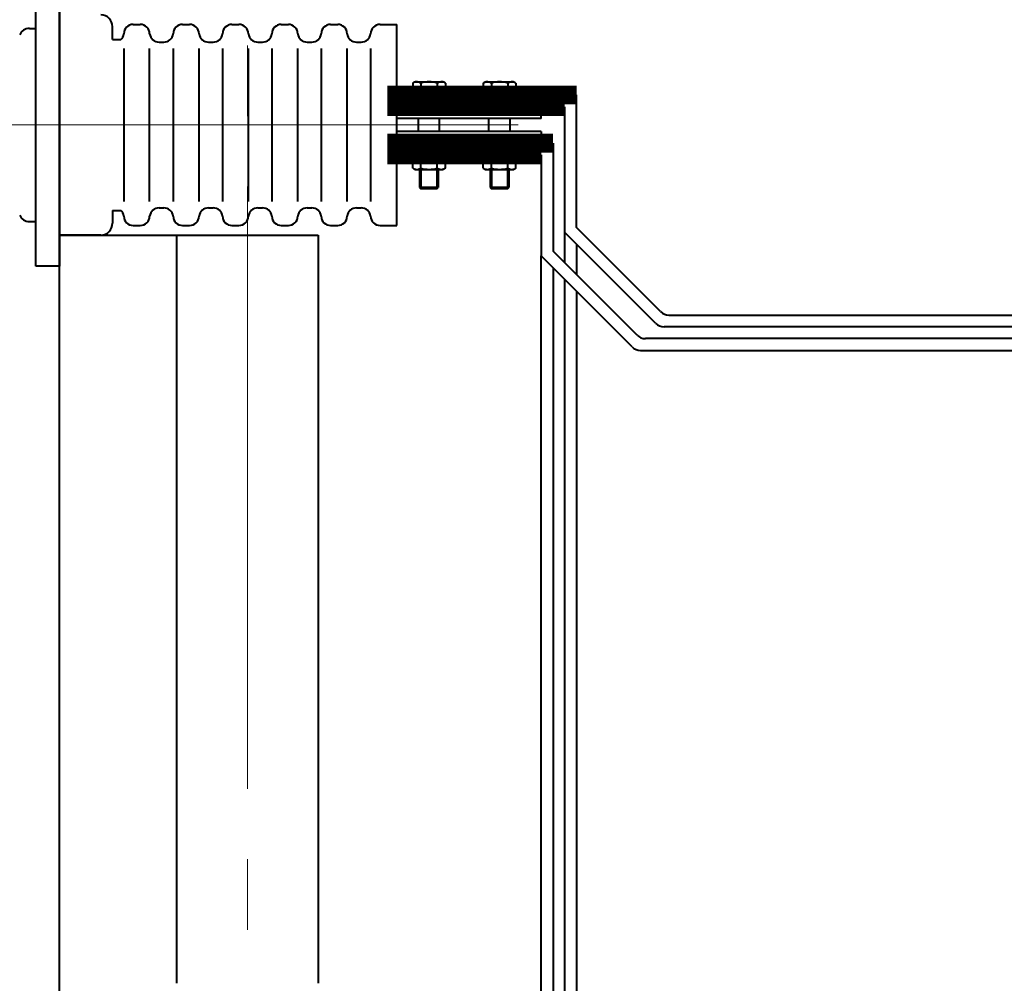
# Model space of a CAD drawing. Header units: millimetres. Extents: x 0 to 594, y 0 to 420.
# Tile 12 of 50: x 94 to 115, y 136 to 156. Entities that reach past the tile are written whole.
import ezdxf

# ---------------------------------------------------------------- set-up
doc = ezdxf.new("R2010")
doc.units = ezdxf.units.MM
for name, pattern in [('K5LT_AXLED', [17.302989, 12.802989, -1.5, 1.5, -1.5]), ('K5LT_BASIC', [0]), ('K5LT_THIN', [0])]:
    doc.linetypes.add(name, pattern=pattern)
doc.styles.add('KDIMTEXTSTYLE', font='GOST_AU.SHX', dxfattribs={"width": 0.96, "oblique": 15, "height": 5})
doc.dimstyles.new('KDIMSTYLE (0.03)', dxfattribs={"dimtxt": 5, "dimasz": 1, "dimexe": 2, "dimexo": 0, "dimgap": 1, "dimtad": 1, "dimlfac": 40, "dimtxsty": 'KDIMTEXTSTYLE', "dimsah": 1, "dimcen": 0, "dimdle": 1, "dimadec": 0, "dimazin": 0, "dimtfac": 0.667, "dimtmove": 0, "dimatfit": 3, "dimfxl": 1, "dimtvp": 1, "dimtfill": 1, "dimtolj": 1, "dimtzin": 0, "dimarcsym": 0})

# ---------------------------------------------------------------- blocks, each defined once
blk = doc.blocks.new('KDIMARROW_03')
at = {"color": 0, "linetype": 'K5LT_BASIC', "lineweight": 40}
blk.add_line((-1.061, -1.061), (1.061, 1.061), dxfattribs=at)
at = {"color": 0, "linetype": 'K5LT_THIN', "lineweight": 18}
for q in [(-1, 0), (2, 0)]:
    blk.add_line((0, 0), q, dxfattribs=at)
blk = doc.blocks.new('U159')
at = {"color": 5, "linetype": 'K5LT_BASIC', "lineweight": 40, "true_color": 0x0000ff}
for p, q in [((103.437, 154.816), (102.625, 154.816)), ((102.625, 154.816), (102.625, 154.766)), ((103.437, 154.766), (103.437, 154.816)), ((102.625, 154.766), (103.437, 154.766))]:
    blk.add_line(p, q, dxfattribs=at)
blk = doc.blocks.new('U160')
at = {"color": 5, "linetype": 'K5LT_BASIC', "lineweight": 40, "true_color": 0x0000ff}
for p, q in [((103.437, 154.816), (102.625, 154.816)), ((102.625, 154.816), (102.625, 154.766)), ((103.437, 154.766), (103.437, 154.816)), ((102.625, 154.766), (103.437, 154.766))]:
    blk.add_line(p, q, dxfattribs=at)
blk = doc.blocks.new('U161')
at = {"color": 5, "linetype": 'K5LT_BASIC', "lineweight": 40, "true_color": 0x0000ff}
for p, q in [((103.437, 154.816), (102.625, 154.816)), ((102.625, 154.816), (102.625, 154.766)), ((103.437, 154.766), (103.437, 154.816)), ((102.625, 154.766), (103.437, 154.766))]:
    blk.add_line(p, q, dxfattribs=at)
blk = doc.blocks.new('U162')
at = {"color": 5, "linetype": 'K5LT_BASIC', "lineweight": 40, "true_color": 0x0000ff}
for p, q in [((103.437, 154.816), (102.625, 154.816)), ((102.625, 154.816), (102.625, 154.766)), ((103.437, 154.766), (103.437, 154.816)), ((102.625, 154.766), (103.437, 154.766))]:
    blk.add_line(p, q, dxfattribs=at)
blk = doc.blocks.new('U163')
at = {"color": 5, "linetype": 'K5LT_BASIC', "lineweight": 40, "true_color": 0x0000ff}
for p, q in [((103.437, 154.816), (102.625, 154.816)), ((102.625, 154.816), (102.625, 154.766)), ((103.437, 154.766), (103.437, 154.816)), ((102.625, 154.766), (103.437, 154.766))]:
    blk.add_line(p, q, dxfattribs=at)
blk = doc.blocks.new('U164')
at = {"color": 5, "linetype": 'K5LT_BASIC', "lineweight": 40, "true_color": 0x0000ff}
for p, q in [((103.437, 154.816), (102.625, 154.816)), ((102.625, 154.816), (102.625, 154.766)), ((103.437, 154.766), (103.437, 154.816)), ((102.625, 154.766), (103.437, 154.766))]:
    blk.add_line(p, q, dxfattribs=at)
blk = doc.blocks.new('U165')
at = {"color": 5, "linetype": 'K5LT_BASIC', "lineweight": 40, "true_color": 0x0000ff}
for p, q in [((103.437, 153.491), (102.625, 153.491)), ((102.625, 153.491), (102.625, 153.441)), ((102.625, 153.441), (103.437, 153.441)), ((103.437, 153.441), (103.437, 153.491))]:
    blk.add_line(p, q, dxfattribs=at)
blk = doc.blocks.new('U166')
at = {"color": 5, "linetype": 'K5LT_BASIC', "lineweight": 40, "true_color": 0x0000ff}
for p, q in [((103.437, 153.491), (102.625, 153.491)), ((102.625, 153.491), (102.625, 153.441)), ((102.625, 153.441), (103.437, 153.441)), ((103.437, 153.441), (103.437, 153.491))]:
    blk.add_line(p, q, dxfattribs=at)
blk = doc.blocks.new('U167')
at = {"color": 5, "linetype": 'K5LT_BASIC', "lineweight": 40, "true_color": 0x0000ff}
for p, q in [((103.437, 153.491), (102.625, 153.491)), ((102.625, 153.491), (102.625, 153.441)), ((102.625, 153.441), (103.437, 153.441)), ((103.437, 153.441), (103.437, 153.491))]:
    blk.add_line(p, q, dxfattribs=at)
blk = doc.blocks.new('U168')
at = {"color": 5, "linetype": 'K5LT_BASIC', "lineweight": 40, "true_color": 0x0000ff}
for p, q in [((103.437, 153.491), (102.625, 153.491)), ((102.625, 153.491), (102.625, 153.441)), ((102.625, 153.441), (103.437, 153.441)), ((103.437, 153.441), (103.437, 153.491))]:
    blk.add_line(p, q, dxfattribs=at)
blk = doc.blocks.new('U169')
at = {"color": 5, "linetype": 'K5LT_BASIC', "lineweight": 40, "true_color": 0x0000ff}
for p, q in [((103.437, 153.491), (102.625, 153.491)), ((102.625, 153.491), (102.625, 153.441)), ((102.625, 153.441), (103.437, 153.441)), ((103.437, 153.441), (103.437, 153.491))]:
    blk.add_line(p, q, dxfattribs=at)
blk = doc.blocks.new('U170')
at = {"color": 5, "linetype": 'K5LT_BASIC', "lineweight": 40, "true_color": 0x0000ff}
for p, q in [((103.437, 153.491), (102.625, 153.491)), ((102.625, 153.491), (102.625, 153.441)), ((102.625, 153.441), (103.437, 153.441)), ((103.437, 153.441), (103.437, 153.491))]:
    blk.add_line(p, q, dxfattribs=at)
blk = doc.blocks.new('U171')
at = {"color": 5, "linetype": 'K5LT_BASIC', "lineweight": 40, "true_color": 0x0000ff}
for p, q in [((104.937, 154.816), (104.125, 154.816)), ((104.125, 154.816), (104.125, 154.766)), ((104.937, 154.766), (104.937, 154.816)), ((104.125, 154.766), (104.937, 154.766))]:
    blk.add_line(p, q, dxfattribs=at)
blk = doc.blocks.new('U172')
at = {"color": 5, "linetype": 'K5LT_BASIC', "lineweight": 40, "true_color": 0x0000ff}
for p, q in [((104.937, 154.816), (104.125, 154.816)), ((104.125, 154.816), (104.125, 154.766)), ((104.937, 154.766), (104.937, 154.816)), ((104.125, 154.766), (104.937, 154.766))]:
    blk.add_line(p, q, dxfattribs=at)
blk = doc.blocks.new('U173')
at = {"color": 5, "linetype": 'K5LT_BASIC', "lineweight": 40, "true_color": 0x0000ff}
for p, q in [((104.937, 154.816), (104.125, 154.816)), ((104.125, 154.816), (104.125, 154.766)), ((104.937, 154.766), (104.937, 154.816)), ((104.125, 154.766), (104.937, 154.766))]:
    blk.add_line(p, q, dxfattribs=at)
blk = doc.blocks.new('U174')
at = {"color": 5, "linetype": 'K5LT_BASIC', "lineweight": 40, "true_color": 0x0000ff}
for p, q in [((104.937, 154.816), (104.125, 154.816)), ((104.125, 154.816), (104.125, 154.766)), ((104.937, 154.766), (104.937, 154.816)), ((104.125, 154.766), (104.937, 154.766))]:
    blk.add_line(p, q, dxfattribs=at)
blk = doc.blocks.new('U175')
at = {"color": 5, "linetype": 'K5LT_BASIC', "lineweight": 40, "true_color": 0x0000ff}
for p, q in [((104.937, 154.816), (104.125, 154.816)), ((104.125, 154.816), (104.125, 154.766)), ((104.937, 154.766), (104.937, 154.816)), ((104.125, 154.766), (104.937, 154.766))]:
    blk.add_line(p, q, dxfattribs=at)
blk = doc.blocks.new('U176')
at = {"color": 5, "linetype": 'K5LT_BASIC', "lineweight": 40, "true_color": 0x0000ff}
for p, q in [((104.937, 154.816), (104.125, 154.816)), ((104.125, 154.816), (104.125, 154.766)), ((104.937, 154.766), (104.937, 154.816)), ((104.125, 154.766), (104.937, 154.766))]:
    blk.add_line(p, q, dxfattribs=at)
blk = doc.blocks.new('U177')
at = {"color": 5, "linetype": 'K5LT_BASIC', "lineweight": 40, "true_color": 0x0000ff}
for p, q in [((104.937, 153.491), (104.125, 153.491)), ((104.125, 153.491), (104.125, 153.441)), ((104.125, 153.441), (104.937, 153.441)), ((104.937, 153.441), (104.937, 153.491))]:
    blk.add_line(p, q, dxfattribs=at)
blk = doc.blocks.new('U178')
at = {"color": 5, "linetype": 'K5LT_BASIC', "lineweight": 40, "true_color": 0x0000ff}
for p, q in [((104.937, 153.491), (104.125, 153.491)), ((104.125, 153.491), (104.125, 153.441)), ((104.125, 153.441), (104.937, 153.441)), ((104.937, 153.441), (104.937, 153.491))]:
    blk.add_line(p, q, dxfattribs=at)
blk = doc.blocks.new('U179')
at = {"color": 5, "linetype": 'K5LT_BASIC', "lineweight": 40, "true_color": 0x0000ff}
for p, q in [((104.937, 153.491), (104.125, 153.491)), ((104.125, 153.491), (104.125, 153.441)), ((104.125, 153.441), (104.937, 153.441)), ((104.937, 153.441), (104.937, 153.491))]:
    blk.add_line(p, q, dxfattribs=at)
blk = doc.blocks.new('U180')
at = {"color": 5, "linetype": 'K5LT_BASIC', "lineweight": 40, "true_color": 0x0000ff}
for p, q in [((104.937, 153.491), (104.125, 153.491)), ((104.125, 153.491), (104.125, 153.441)), ((104.125, 153.441), (104.937, 153.441)), ((104.937, 153.441), (104.937, 153.491))]:
    blk.add_line(p, q, dxfattribs=at)
blk = doc.blocks.new('U181')
at = {"color": 5, "linetype": 'K5LT_BASIC', "lineweight": 40, "true_color": 0x0000ff}
for p, q in [((104.937, 153.491), (104.125, 153.491)), ((104.125, 153.491), (104.125, 153.441)), ((104.125, 153.441), (104.937, 153.441)), ((104.937, 153.441), (104.937, 153.491))]:
    blk.add_line(p, q, dxfattribs=at)
blk = doc.blocks.new('U182')
at = {"color": 5, "linetype": 'K5LT_BASIC', "lineweight": 40, "true_color": 0x0000ff}
for p, q in [((104.937, 153.491), (104.125, 153.491)), ((104.125, 153.491), (104.125, 153.441)), ((104.125, 153.441), (104.937, 153.441)), ((104.937, 153.441), (104.937, 153.491))]:
    blk.add_line(p, q, dxfattribs=at)

msp = doc.modelspace()

# ---------------------------------------------------------------- linework, layer by layer
at = {"color": 5, "linetype": 'K5LT_BASIC', "lineweight": 40, "true_color": 0x0000ff}
for p, q in [((95.1684, 49.12805), (95.1684, 221.62805)), ((94.6684, 151.12805), (94.6684, 157.12805)), ((95.1684, 157.12805), (95.1684, 151.12805)), ((96.7373, 156.26555), (96.8873, 156.26555)), ((97.7873, 156.26555), (97.9373, 156.26555)), ((98.8373, 156.26555), (98.9873, 156.26555)), ((99.8873, 156.26555), (100.0373, 156.26555)), ((100.9373, 156.26555), (101.0873, 156.26555)), ((101.9873, 156.26555), (102.3434, 156.26555)), ((102.3434, 151.99055), (102.3434, 156.26555)), ((94.52772, 156.18104), (94.65911, 156.18104)), ((96.29739, 155.94315), (96.29739, 156.21815)), ((96.29739, 155.94315), (96.47239, 155.94315)), ((97.2873, 155.89055), (97.3873, 155.89055)), ((98.3373, 155.89055), (98.4373, 155.89055)), ((99.3873, 155.89055), (99.4873, 155.89055)), ((100.4373, 155.89055), (100.5373, 155.89055)), ((101.4873, 155.89055), (101.5873, 155.89055)), ((96.5373, 155.75571), (96.5373, 152.5004)), ((97.0873, 152.5004), (97.0873, 155.75571)), ((97.5873, 155.75571), (97.5873, 152.5004)), ((98.1373, 152.5004), (98.1373, 155.75571)), ((98.6373, 155.75571), (98.6373, 152.5004)), ((99.1873, 152.5004), (99.1873, 155.75571)), ((99.6873, 155.75571), (99.6873, 152.5004)), ((100.2373, 152.5004), (100.2373, 155.75571)), ((100.7373, 155.75571), (100.7373, 152.5004)), ((101.2873, 152.5004), (101.2873, 155.75571)), ((101.7873, 155.75571), (101.7873, 152.5004)), ((102.6844, 155.01925), (102.7309, 155.0461)), ((102.6844, 155.01925), (102.7309, 155.0461)), ((102.6844, 155.01925), (102.7309, 155.0461)), ((102.6844, 155.01925), (102.7309, 155.0461)), ((102.6844, 155.01925), (102.7309, 155.0461)), ((102.6844, 155.01925), (102.7309, 155.0461)), ((102.6844, 155.01925), (102.6844, 154.8161)), ((102.6844, 155.01925), (102.6844, 154.8161)), ((102.6844, 155.01925), (102.6844, 154.8161)), ((102.6844, 155.01925), (102.6844, 154.8161)), ((102.6844, 155.01925), (102.6844, 154.8161)), ((102.6844, 155.01925), (102.6844, 154.8161)), ((102.7309, 155.0461), (103.3309, 155.0461)), ((102.7309, 155.0461), (103.3309, 155.0461)), ((102.7309, 155.0461), (103.3309, 155.0461)), ((102.7309, 155.0461), (103.3309, 155.0461)), ((102.7309, 155.0461), (103.3309, 155.0461)), ((102.7309, 155.0461), (103.3309, 155.0461)), ((102.8576, 155.01925), (102.8576, 154.8161)), ((102.8576, 155.01925), (102.8576, 154.8161)), ((102.8576, 155.01925), (102.8576, 154.8161)), ((102.8576, 155.01925), (102.8576, 154.8161)), ((102.8576, 155.01925), (102.8576, 154.8161)), ((102.8576, 155.01925), (102.8576, 154.8161)), ((103.20419, 155.01925), (103.20419, 154.8161)), ((103.20419, 155.01925), (103.20419, 154.8161)), ((103.20419, 155.01925), (103.20419, 154.8161)), ((103.20419, 155.01925), (103.20419, 154.8161)), ((103.20419, 155.01925), (103.20419, 154.8161)), ((103.20419, 155.01925), (103.20419, 154.8161)), ((103.3774, 155.01925), (103.3309, 155.0461)), ((103.3774, 155.01925), (103.3309, 155.0461)), ((103.3774, 155.01925), (103.3309, 155.0461)), ((103.3774, 155.01925), (103.3309, 155.0461)), ((103.3774, 155.01925), (103.3309, 155.0461)), ((103.3774, 155.01925), (103.3309, 155.0461)), ((103.3774, 155.01925), (103.3774, 154.8161)), ((103.3774, 155.01925), (103.3774, 154.8161)), ((103.3774, 155.01925), (103.3774, 154.8161)), ((103.3774, 155.01925), (103.3774, 154.8161)), ((103.3774, 155.01925), (103.3774, 154.8161)), ((103.3774, 155.01925), (103.3774, 154.8161)), ((104.1844, 155.01925), (104.2309, 155.0461)), ((104.1844, 155.01925), (104.2309, 155.0461)), ((104.1844, 155.01925), (104.2309, 155.0461)), ((104.1844, 155.01925), (104.2309, 155.0461)), ((104.1844, 155.01925), (104.2309, 155.0461)), ((104.1844, 155.01925), (104.2309, 155.0461)), ((104.1844, 155.01925), (104.1844, 154.8161)), ((104.1844, 155.01925), (104.1844, 154.8161)), ((104.1844, 155.01925), (104.1844, 154.8161)), ((104.1844, 155.01925), (104.1844, 154.8161)), ((104.1844, 155.01925), (104.1844, 154.8161)), ((104.1844, 155.01925), (104.1844, 154.8161)), ((104.2309, 155.0461), (104.8309, 155.0461)), ((104.2309, 155.0461), (104.8309, 155.0461)), ((104.2309, 155.0461), (104.8309, 155.0461)), ((104.2309, 155.0461), (104.8309, 155.0461)), ((104.2309, 155.0461), (104.8309, 155.0461)), ((104.2309, 155.0461), (104.8309, 155.0461)), ((104.3576, 155.01925), (104.3576, 154.8161)), ((104.3576, 155.01925), (104.3576, 154.8161)), ((104.3576, 155.01925), (104.3576, 154.8161)), ((104.3576, 155.01925), (104.3576, 154.8161)), ((104.3576, 155.01925), (104.3576, 154.8161)), ((104.3576, 155.01925), (104.3576, 154.8161)), ((104.70419, 155.01925), (104.70419, 154.8161)), ((104.70419, 155.01925), (104.70419, 154.8161)), ((104.70419, 155.01925), (104.70419, 154.8161)), ((104.70419, 155.01925), (104.70419, 154.8161)), ((104.70419, 155.01925), (104.70419, 154.8161)), ((104.70419, 155.01925), (104.70419, 154.8161)), ((104.8774, 155.01925), (104.8309, 155.0461)), ((104.8774, 155.01925), (104.8309, 155.0461)), ((104.8774, 155.01925), (104.8309, 155.0461)), ((104.8774, 155.01925), (104.8309, 155.0461)), ((104.8774, 155.01925), (104.8309, 155.0461)), ((104.8774, 155.01925), (104.8309, 155.0461)), ((104.8774, 155.01925), (104.8774, 154.8161)), ((104.8774, 155.01925), (104.8774, 154.8161)), ((104.8774, 155.01925), (104.8774, 154.8161)), ((104.8774, 155.01925), (104.8774, 154.8161)), ((104.8774, 155.01925), (104.8774, 154.8161)), ((104.8774, 155.01925), (104.8774, 154.8161)), ((102.74977, 154.8161), (102.6844, 154.8161)), ((102.74977, 154.8161), (102.6844, 154.8161)), ((102.74977, 154.8161), (102.6844, 154.8161)), ((102.74977, 154.8161), (102.6844, 154.8161)), ((102.74977, 154.8161), (102.6844, 154.8161)), ((102.74977, 154.8161), (102.6844, 154.8161)), ((103.31202, 154.8161), (102.74977, 154.8161)), ((103.31202, 154.8161), (102.74977, 154.8161)), ((103.31202, 154.8161), (102.74977, 154.8161)), ((103.31202, 154.8161), (102.74977, 154.8161)), ((103.31202, 154.8161), (102.74977, 154.8161)), ((103.31202, 154.8161), (102.74977, 154.8161)), ((103.3774, 154.8161), (103.31202, 154.8161)), ((103.3774, 154.8161), (103.31202, 154.8161)), ((103.3774, 154.8161), (103.31202, 154.8161)), ((103.3774, 154.8161), (103.31202, 154.8161)), ((103.3774, 154.8161), (103.31202, 154.8161)), ((103.3774, 154.8161), (103.31202, 154.8161)), ((104.24977, 154.8161), (104.1844, 154.8161)), ((104.24977, 154.8161), (104.1844, 154.8161)), ((104.24977, 154.8161), (104.1844, 154.8161)), ((104.24977, 154.8161), (104.1844, 154.8161)), ((104.24977, 154.8161), (104.1844, 154.8161)), ((104.24977, 154.8161), (104.1844, 154.8161)), ((104.81202, 154.8161), (104.24977, 154.8161)), ((104.81202, 154.8161), (104.24977, 154.8161)), ((104.81202, 154.8161), (104.24977, 154.8161)), ((104.81202, 154.8161), (104.24977, 154.8161)), ((104.81202, 154.8161), (104.24977, 154.8161)), ((104.81202, 154.8161), (104.24977, 154.8161)), ((104.8774, 154.8161), (104.81202, 154.8161)), ((104.8774, 154.8161), (104.81202, 154.8161)), ((104.8774, 154.8161), (104.81202, 154.8161)), ((104.8774, 154.8161), (104.81202, 154.8161)), ((104.8774, 154.8161), (104.81202, 154.8161)), ((104.8774, 154.8161), (104.81202, 154.8161)), ((106.16839, 151.94663), (106.16839, 154.7661)), ((105.4184, 154.5161), (102.3434, 154.5161)), ((105.4184, 154.2661), (105.4184, 154.5161)), ((105.91813, 151.84333), (105.91813, 154.5161)), ((105.4184, 154.2661), (102.3434, 154.2661)), ((102.8059, 153.9911), (102.8059, 154.2661)), ((103.2559, 153.9911), (103.2559, 154.2661)), ((104.3059, 153.9911), (104.3059, 154.2661)), ((104.7559, 153.9911), (104.7559, 154.2661)), ((105.4184, 153.9911), (102.3434, 153.9911)), ((105.4184, 153.9911), (105.4184, 153.7411)), ((105.4184, 153.7411), (102.3434, 153.7411)), ((105.6684, 153.7411), (105.6684, 151.44662)), ((102.6844, 153.41425), (102.7309, 153.4411)), ((102.6844, 153.41425), (102.7309, 153.4411)), ((102.6844, 153.41425), (102.7309, 153.4411)), ((102.6844, 153.41425), (102.7309, 153.4411)), ((102.6844, 153.41425), (102.7309, 153.4411)), ((102.6844, 153.41425), (102.7309, 153.4411)), ((102.6844, 153.2111), (102.6844, 153.41425)), ((102.6844, 153.2111), (102.6844, 153.41425)), ((102.6844, 153.2111), (102.6844, 153.41425)), ((102.6844, 153.2111), (102.6844, 153.41425)), ((102.6844, 153.2111), (102.6844, 153.41425)), ((102.6844, 153.2111), (102.6844, 153.41425)), ((102.7309, 153.4411), (103.3309, 153.4411)), ((102.7309, 153.4411), (103.3309, 153.4411)), ((102.7309, 153.4411), (103.3309, 153.4411)), ((102.7309, 153.4411), (103.3309, 153.4411)), ((102.7309, 153.4411), (103.3309, 153.4411)), ((102.7309, 153.4411), (103.3309, 153.4411)), ((102.8576, 153.2111), (102.8576, 153.41425)), ((102.8576, 153.2111), (102.8576, 153.41425)), ((102.8576, 153.2111), (102.8576, 153.41425)), ((102.8576, 153.2111), (102.8576, 153.41425)), ((102.8576, 153.2111), (102.8576, 153.41425)), ((102.8576, 153.2111), (102.8576, 153.41425)), ((103.20419, 153.2111), (103.20419, 153.41425)), ((103.20419, 153.2111), (103.20419, 153.41425)), ((103.20419, 153.2111), (103.20419, 153.41425)), ((103.20419, 153.2111), (103.20419, 153.41425)), ((103.20419, 153.2111), (103.20419, 153.41425)), ((103.20419, 153.2111), (103.20419, 153.41425)), ((103.3774, 153.41425), (103.3309, 153.4411)), ((103.3774, 153.41425), (103.3309, 153.4411)), ((103.3774, 153.41425), (103.3309, 153.4411)), ((103.3774, 153.41425), (103.3309, 153.4411)), ((103.3774, 153.41425), (103.3309, 153.4411)), ((103.3774, 153.41425), (103.3309, 153.4411)), ((103.3774, 153.2111), (103.3774, 153.41425)), ((103.3774, 153.2111), (103.3774, 153.41425)), ((103.3774, 153.2111), (103.3774, 153.41425)), ((103.3774, 153.2111), (103.3774, 153.41425)), ((103.3774, 153.2111), (103.3774, 153.41425)), ((103.3774, 153.2111), (103.3774, 153.41425)), ((104.1844, 153.41425), (104.2309, 153.4411)), ((104.1844, 153.41425), (104.2309, 153.4411)), ((104.1844, 153.41425), (104.2309, 153.4411)), ((104.1844, 153.41425), (104.2309, 153.4411)), ((104.1844, 153.41425), (104.2309, 153.4411)), ((104.1844, 153.41425), (104.2309, 153.4411)), ((104.1844, 153.2111), (104.1844, 153.41425)), ((104.1844, 153.2111), (104.1844, 153.41425)), ((104.1844, 153.2111), (104.1844, 153.41425)), ((104.1844, 153.2111), (104.1844, 153.41425)), ((104.1844, 153.2111), (104.1844, 153.41425)), ((104.1844, 153.2111), (104.1844, 153.41425)), ((104.2309, 153.4411), (104.8309, 153.4411)), ((104.2309, 153.4411), (104.8309, 153.4411)), ((104.2309, 153.4411), (104.8309, 153.4411)), ((104.2309, 153.4411), (104.8309, 153.4411)), ((104.2309, 153.4411), (104.8309, 153.4411)), ((104.2309, 153.4411), (104.8309, 153.4411)), ((104.3576, 153.2111), (104.3576, 153.41425)), ((104.3576, 153.2111), (104.3576, 153.41425)), ((104.3576, 153.2111), (104.3576, 153.41425)), ((104.3576, 153.2111), (104.3576, 153.41425)), ((104.3576, 153.2111), (104.3576, 153.41425)), ((104.3576, 153.2111), (104.3576, 153.41425)), ((104.70419, 153.2111), (104.70419, 153.41425)), ((104.70419, 153.2111), (104.70419, 153.41425)), ((104.70419, 153.2111), (104.70419, 153.41425)), ((104.70419, 153.2111), (104.70419, 153.41425)), ((104.70419, 153.2111), (104.70419, 153.41425)), ((104.70419, 153.2111), (104.70419, 153.41425)), ((104.8774, 153.41425), (104.8309, 153.4411)), ((104.8774, 153.41425), (104.8309, 153.4411)), ((104.8774, 153.41425), (104.8309, 153.4411)), ((104.8774, 153.41425), (104.8309, 153.4411)), ((104.8774, 153.41425), (104.8309, 153.4411)), ((104.8774, 153.41425), (104.8309, 153.4411)), ((104.8774, 153.2111), (104.8774, 153.41425)), ((104.8774, 153.2111), (104.8774, 153.41425)), ((104.8774, 153.2111), (104.8774, 153.41425)), ((104.8774, 153.2111), (104.8774, 153.41425)), ((104.8774, 153.2111), (104.8774, 153.41425)), ((104.8774, 153.2111), (104.8774, 153.41425)), ((105.4184, 153.4911), (105.4184, 151.34306)), ((102.6844, 153.2111), (102.7309, 153.18425)), ((102.6844, 153.2111), (102.7309, 153.18425)), ((102.6844, 153.2111), (102.7309, 153.18425)), ((102.6844, 153.2111), (102.7309, 153.18425)), ((102.6844, 153.2111), (102.7309, 153.18425)), ((102.6844, 153.2111), (102.7309, 153.18425)), ((102.7309, 153.18425), (103.3309, 153.18425)), ((102.7309, 153.18425), (103.3309, 153.18425)), ((102.7309, 153.18425), (103.3309, 153.18425)), ((102.7309, 153.18425), (103.3309, 153.18425)), ((102.7309, 153.18425), (103.3309, 153.18425)), ((102.7309, 153.18425), (103.3309, 153.18425)), ((102.82812, 153.18425), (102.82812, 152.80177)), ((102.82812, 153.18425), (102.82812, 152.80177)), ((102.82812, 153.18425), (102.82812, 152.80177)), ((102.82812, 153.18425), (102.82812, 152.80177)), ((102.82812, 153.18425), (102.82812, 152.80177)), ((102.82812, 153.18425), (102.82812, 152.80177)), ((102.85879, 153.18425), (102.85879, 152.7711)), ((102.85879, 153.18425), (102.85879, 152.7711)), ((102.85879, 153.18425), (102.85879, 152.7711)), ((102.85879, 153.18425), (102.85879, 152.7711)), ((102.85879, 153.18425), (102.85879, 152.7711)), ((102.85879, 153.18425), (102.85879, 152.7711)), ((103.19744, 153.18425), (103.19744, 152.7711)), ((103.19744, 153.18425), (103.19744, 152.7711)), ((103.19744, 153.18425), (103.19744, 152.7711)), ((103.19744, 153.18425), (103.19744, 152.7711)), ((103.19744, 153.18425), (103.19744, 152.7711)), ((103.19744, 153.18425), (103.19744, 152.7711)), ((103.22812, 153.18425), (103.22812, 152.80177)), ((103.22812, 153.18425), (103.22812, 152.80177)), ((103.22812, 153.18425), (103.22812, 152.80177)), ((103.22812, 153.18425), (103.22812, 152.80177)), ((103.22812, 153.18425), (103.22812, 152.80177)), ((103.22812, 153.18425), (103.22812, 152.80177)), ((103.3774, 153.2111), (103.3309, 153.18425)), ((103.3774, 153.2111), (103.3309, 153.18425)), ((103.3774, 153.2111), (103.3309, 153.18425)), ((103.3774, 153.2111), (103.3309, 153.18425)), ((103.3774, 153.2111), (103.3309, 153.18425)), ((103.3774, 153.2111), (103.3309, 153.18425)), ((104.1844, 153.2111), (104.2309, 153.18425)), ((104.1844, 153.2111), (104.2309, 153.18425)), ((104.1844, 153.2111), (104.2309, 153.18425)), ((104.1844, 153.2111), (104.2309, 153.18425)), ((104.1844, 153.2111), (104.2309, 153.18425)), ((104.1844, 153.2111), (104.2309, 153.18425)), ((104.2309, 153.18425), (104.8309, 153.18425)), ((104.2309, 153.18425), (104.8309, 153.18425)), ((104.2309, 153.18425), (104.8309, 153.18425)), ((104.2309, 153.18425), (104.8309, 153.18425)), ((104.2309, 153.18425), (104.8309, 153.18425)), ((104.2309, 153.18425), (104.8309, 153.18425)), ((104.32812, 153.18425), (104.32812, 152.80177)), ((104.32812, 153.18425), (104.32812, 152.80177)), ((104.32812, 153.18425), (104.32812, 152.80177)), ((104.32812, 153.18425), (104.32812, 152.80177)), ((104.32812, 153.18425), (104.32812, 152.80177)), ((104.32812, 153.18425), (104.32812, 152.80177)), ((104.35879, 153.18425), (104.35879, 152.7711)), ((104.35879, 153.18425), (104.35879, 152.7711)), ((104.35879, 153.18425), (104.35879, 152.7711)), ((104.35879, 153.18425), (104.35879, 152.7711)), ((104.35879, 153.18425), (104.35879, 152.7711)), ((104.35879, 153.18425), (104.35879, 152.7711)), ((104.69744, 153.18425), (104.69744, 152.7711)), ((104.69744, 153.18425), (104.69744, 152.7711)), ((104.69744, 153.18425), (104.69744, 152.7711)), ((104.69744, 153.18425), (104.69744, 152.7711)), ((104.69744, 153.18425), (104.69744, 152.7711)), ((104.69744, 153.18425), (104.69744, 152.7711)), ((104.72812, 153.18425), (104.72812, 152.80177)), ((104.72812, 153.18425), (104.72812, 152.80177)), ((104.72812, 153.18425), (104.72812, 152.80177)), ((104.72812, 153.18425), (104.72812, 152.80177)), ((104.72812, 153.18425), (104.72812, 152.80177)), ((104.72812, 153.18425), (104.72812, 152.80177)), ((104.8774, 153.2111), (104.8309, 153.18425)), ((104.8774, 153.2111), (104.8309, 153.18425)), ((104.8774, 153.2111), (104.8309, 153.18425)), ((104.8774, 153.2111), (104.8309, 153.18425)), ((104.8774, 153.2111), (104.8309, 153.18425)), ((104.8774, 153.2111), (104.8309, 153.18425)), ((103.22812, 152.80177), (102.82812, 152.80177)), ((102.82812, 152.80177), (102.85879, 152.7711)), ((103.22812, 152.80177), (102.82812, 152.80177)), ((102.82812, 152.80177), (102.85879, 152.7711)), ((103.22812, 152.80177), (102.82812, 152.80177)), ((102.82812, 152.80177), (102.85879, 152.7711)), ((103.22812, 152.80177), (102.82812, 152.80177)), ((102.82812, 152.80177), (102.85879, 152.7711)), ((103.22812, 152.80177), (102.82812, 152.80177)), ((102.82812, 152.80177), (102.85879, 152.7711)), ((103.22812, 152.80177), (102.82812, 152.80177)), ((102.82812, 152.80177), (102.85879, 152.7711)), ((103.19744, 152.7711), (102.85879, 152.7711)), ((103.19744, 152.7711), (102.85879, 152.7711)), ((103.19744, 152.7711), (102.85879, 152.7711)), ((103.19744, 152.7711), (102.85879, 152.7711)), ((103.19744, 152.7711), (102.85879, 152.7711)), ((103.19744, 152.7711), (102.85879, 152.7711)), ((103.19744, 152.7711), (103.22812, 152.80177)), ((103.19744, 152.7711), (103.22812, 152.80177)), ((103.19744, 152.7711), (103.22812, 152.80177)), ((103.19744, 152.7711), (103.22812, 152.80177)), ((103.19744, 152.7711), (103.22812, 152.80177)), ((103.19744, 152.7711), (103.22812, 152.80177)), ((104.72812, 152.80177), (104.32812, 152.80177)), ((104.32812, 152.80177), (104.35879, 152.7711)), ((104.72812, 152.80177), (104.32812, 152.80177)), ((104.32812, 152.80177), (104.35879, 152.7711)), ((104.72812, 152.80177), (104.32812, 152.80177)), ((104.32812, 152.80177), (104.35879, 152.7711)), ((104.72812, 152.80177), (104.32812, 152.80177)), ((104.32812, 152.80177), (104.35879, 152.7711)), ((104.72812, 152.80177), (104.32812, 152.80177)), ((104.32812, 152.80177), (104.35879, 152.7711)), ((104.72812, 152.80177), (104.32812, 152.80177)), ((104.32812, 152.80177), (104.35879, 152.7711)), ((104.69744, 152.7711), (104.35879, 152.7711)), ((104.69744, 152.7711), (104.35879, 152.7711)), ((104.69744, 152.7711), (104.35879, 152.7711)), ((104.69744, 152.7711), (104.35879, 152.7711)), ((104.69744, 152.7711), (104.35879, 152.7711)), ((104.69744, 152.7711), (104.35879, 152.7711)), ((104.69744, 152.7711), (104.72812, 152.80177)), ((104.69744, 152.7711), (104.72812, 152.80177)), ((104.69744, 152.7711), (104.72812, 152.80177)), ((104.69744, 152.7711), (104.72812, 152.80177)), ((104.69744, 152.7711), (104.72812, 152.80177)), ((104.69744, 152.7711), (104.72812, 152.80177)), ((96.29739, 152.31295), (96.29739, 152.03795)), ((96.29739, 152.31295), (96.47239, 152.31295)), ((97.2873, 152.36555), (97.3873, 152.36555)), ((98.3373, 152.36555), (98.4373, 152.36555)), ((99.3873, 152.36555), (99.4873, 152.36555)), ((100.4373, 152.36555), (100.5373, 152.36555)), ((101.4873, 152.36555), (101.5873, 152.36555)), ((94.52772, 152.07507), (94.65911, 152.07507)), ((96.7373, 151.99055), (96.8873, 151.99055)), ((97.7873, 151.99055), (97.9373, 151.99055)), ((98.8373, 151.99055), (98.9873, 151.99055)), ((99.8873, 151.99055), (100.0373, 151.99055)), ((100.9373, 151.99055), (101.0873, 151.99055)), ((101.9873, 151.99055), (102.3434, 151.99055)), ((107.95601, 150.15901), (106.16839, 151.94663)), ((96.04739, 151.78795), (95.1684, 151.78795)), ((95.1684, 151.78795), (100.6684, 151.78795)), ((97.6684, 135.87805), (97.6684, 151.78795)), ((100.6684, 151.78795), (100.6684, 135.87805)), ((107.85245, 149.90901), (105.91813, 151.84333)), ((105.91819, 151.19682), (105.9182, 151.84327)), ((107.45601, 149.65901), (105.66839, 151.44663)), ((106.16845, 151.59301), (106.16845, 150.94656)), ((105.41807, 79.33567), (105.4182, 151.34327)), ((107.35245, 149.40901), (105.41813, 151.34333)), ((95.1684, 151.12805), (94.6684, 151.12805)), ((105.66845, 151.09301), (105.66839, 115.18889)), ((105.91813, 114.93915), (105.91819, 150.84327)), ((106.16845, 150.59301), (106.16839, 115.68889)), ((108.13278, 150.08579), (124.8684, 150.08579)), ((124.93615, 149.83579), (108.02923, 149.83579)), ((124.93615, 149.58579), (107.63278, 149.58579)), ((107.52923, 149.33579), (124.8684, 149.33579)), ((97.6684, 138.21815), (97.6684, 149.12805)), ((97.6684, 138.21815), (97.6684, 146.78795)), ((97.6684, 138.21815), (97.6684, 146.78795))]:
    msp.add_line(p, q, dxfattribs=at)
at = {"color": 30, "linetype": 'K5LT_AXLED', "lineweight": 18, "true_color": 0xff8000}
for p, q in [((99.1684, 204.72805), (99.1684, 15.54453)), ((104.92499, 154.12805), (85.41181, 154.12805))]:
    msp.add_line(p, q, dxfattribs=at)
at = {"color": 5, "linetype": 'K5LT_BASIC', "true_color": 0x0000ff, "const_width": 0.4}
for points in [[(105.9184, 154.5161), (102.3434, 154.5161), (102.3434, 154.7661), (106.16839, 154.7661)], [(105.4184, 154.5161), (105.6684, 154.5161)], [(105.4184, 153.4911), (102.3434, 153.4911), (102.3434, 153.7411), (105.6684, 153.7411)]]:
    msp.add_lwpolyline(points, dxfattribs=at)
at = {"color": 5, "linetype": 'K5LT_BASIC', "lineweight": 40, "true_color": 0x0000ff}
for centre, radius, start, end in [((96.04739, 156.21815), 0.25, 0, 90), ((96.7373, 156.06555), 0.2, 90, 180), ((96.8873, 156.06555), 0.2, 0, 90), ((97.7873, 156.06555), 0.2, 90, 180), ((97.9373, 156.06555), 0.2, 0, 90), ((98.8373, 156.06555), 0.2, 90, 180), ((98.9873, 156.06555), 0.2, 0, 90), ((99.8873, 156.06555), 0.2, 90, 180), ((100.0373, 156.06555), 0.2, 0, 90), ((100.9373, 156.06555), 0.2, 90, 180), ((101.0873, 156.06555), 0.2, 0, 90), ((101.9873, 156.06555), 0.2, 90, 180), ((94.52772, 155.9599), 0.22114, 90, 158.237078), ((96.33589, 156.09394), 0.2034, 312.152367, 351.976184), ((97.2887, 156.09394), 0.2034, 188.023816, 269.604334), ((97.38589, 156.09394), 0.2034, 270.395666, 351.976184), ((98.3387, 156.09394), 0.2034, 188.023816, 269.604334), ((98.43589, 156.09394), 0.2034, 270.395666, 351.976184), ((99.3887, 156.09394), 0.2034, 188.023816, 269.604334), ((99.48589, 156.09394), 0.2034, 270.395666, 351.976184), ((100.4387, 156.09394), 0.2034, 188.023816, 269.604334), ((100.53589, 156.09394), 0.2034, 270.395666, 351.976184), ((101.4887, 156.09394), 0.2034, 188.023816, 269.604334), ((101.58589, 156.09394), 0.2034, 270.395666, 351.976184), ((102.771, 154.89299), 0.1531, 55.553128, 115.553128), ((102.771, 154.89299), 0.1531, 55.553128, 115.553128), ((102.771, 154.89299), 0.1531, 55.553128, 115.553128), ((102.771, 154.89299), 0.1531, 55.553128, 115.553128), ((102.771, 154.89299), 0.1531, 55.553128, 115.553128), ((102.771, 154.89299), 0.1531, 55.553128, 115.553128), ((103.0309, 154.47337), 0.57273, 72.387526, 107.612474), ((103.0309, 154.47337), 0.57273, 72.387526, 107.612474), ((103.0309, 154.47337), 0.57273, 72.387526, 107.612474), ((103.0309, 154.47337), 0.57273, 72.387526, 107.612474), ((103.0309, 154.47337), 0.57273, 72.387526, 107.612474), ((103.0309, 154.47337), 0.57273, 72.387526, 107.612474), ((103.2908, 154.89299), 0.1531, 64.446872, 124.446872), ((103.2908, 154.89299), 0.1531, 64.446872, 124.446872), ((103.2908, 154.89299), 0.1531, 64.446872, 124.446872), ((103.2908, 154.89299), 0.1531, 64.446872, 124.446872), ((103.2908, 154.89299), 0.1531, 64.446872, 124.446872), ((103.2908, 154.89299), 0.1531, 64.446872, 124.446872), ((104.271, 154.89299), 0.1531, 55.553128, 115.553128), ((104.271, 154.89299), 0.1531, 55.553128, 115.553128), ((104.271, 154.89299), 0.1531, 55.553128, 115.553128), ((104.271, 154.89299), 0.1531, 55.553128, 115.553128), ((104.271, 154.89299), 0.1531, 55.553128, 115.553128), ((104.271, 154.89299), 0.1531, 55.553128, 115.553128), ((104.5309, 154.47337), 0.57273, 72.387526, 107.612474), ((104.5309, 154.47337), 0.57273, 72.387526, 107.612474), ((104.5309, 154.47337), 0.57273, 72.387526, 107.612474), ((104.5309, 154.47337), 0.57273, 72.387526, 107.612474), ((104.5309, 154.47337), 0.57273, 72.387526, 107.612474), ((104.5309, 154.47337), 0.57273, 72.387526, 107.612474), ((104.7908, 154.89299), 0.1531, 64.446872, 124.446872), ((104.7908, 154.89299), 0.1531, 64.446872, 124.446872), ((104.7908, 154.89299), 0.1531, 64.446872, 124.446872), ((104.7908, 154.89299), 0.1531, 64.446872, 124.446872), ((104.7908, 154.89299), 0.1531, 64.446872, 124.446872), ((104.7908, 154.89299), 0.1531, 64.446872, 124.446872), ((102.771, 153.28799), 0.1531, 55.553128, 115.553128), ((102.771, 153.28799), 0.1531, 55.553128, 115.553128), ((102.771, 153.28799), 0.1531, 55.553128, 115.553128), ((102.771, 153.28799), 0.1531, 55.553128, 115.553128), ((102.771, 153.28799), 0.1531, 55.553128, 115.553128), ((102.771, 153.28799), 0.1531, 55.553128, 115.553128), ((103.0309, 152.86837), 0.57273, 72.387526, 107.612474), ((103.0309, 152.86837), 0.57273, 72.387526, 107.612474), ((103.0309, 152.86837), 0.57273, 72.387526, 107.612474), ((103.0309, 152.86837), 0.57273, 72.387526, 107.612474), ((103.0309, 152.86837), 0.57273, 72.387526, 107.612474), ((103.0309, 152.86837), 0.57273, 72.387526, 107.612474), ((103.2908, 153.28799), 0.1531, 64.446872, 124.446872), ((103.2908, 153.28799), 0.1531, 64.446872, 124.446872), ((103.2908, 153.28799), 0.1531, 64.446872, 124.446872), ((103.2908, 153.28799), 0.1531, 64.446872, 124.446872), ((103.2908, 153.28799), 0.1531, 64.446872, 124.446872), ((103.2908, 153.28799), 0.1531, 64.446872, 124.446872), ((104.271, 153.28799), 0.1531, 55.553128, 115.553128), ((104.271, 153.28799), 0.1531, 55.553128, 115.553128), ((104.271, 153.28799), 0.1531, 55.553128, 115.553128), ((104.271, 153.28799), 0.1531, 55.553128, 115.553128), ((104.271, 153.28799), 0.1531, 55.553128, 115.553128), ((104.271, 153.28799), 0.1531, 55.553128, 115.553128), ((104.5309, 152.86837), 0.57273, 72.387526, 107.612474), ((104.5309, 152.86837), 0.57273, 72.387526, 107.612474), ((104.5309, 152.86837), 0.57273, 72.387526, 107.612474), ((104.5309, 152.86837), 0.57273, 72.387526, 107.612474), ((104.5309, 152.86837), 0.57273, 72.387526, 107.612474), ((104.5309, 152.86837), 0.57273, 72.387526, 107.612474), ((104.7908, 153.28799), 0.1531, 64.446872, 124.446872), ((104.7908, 153.28799), 0.1531, 64.446872, 124.446872), ((104.7908, 153.28799), 0.1531, 64.446872, 124.446872), ((104.7908, 153.28799), 0.1531, 64.446872, 124.446872), ((104.7908, 153.28799), 0.1531, 64.446872, 124.446872), ((104.7908, 153.28799), 0.1531, 64.446872, 124.446872), ((102.771, 153.33735), 0.1531, 244.446872, 304.446872), ((102.771, 153.33735), 0.1531, 244.446872, 304.446872), ((102.771, 153.33735), 0.1531, 244.446872, 304.446872), ((102.771, 153.33735), 0.1531, 244.446872, 304.446872), ((102.771, 153.33735), 0.1531, 244.446872, 304.446872), ((102.771, 153.33735), 0.1531, 244.446872, 304.446872), ((103.0309, 153.75698), 0.57273, 252.387526, 287.612474), ((103.0309, 153.75698), 0.57273, 252.387526, 287.612474), ((103.0309, 153.75698), 0.57273, 252.387526, 287.612474), ((103.0309, 153.75698), 0.57273, 252.387526, 287.612474), ((103.0309, 153.75698), 0.57273, 252.387526, 287.612474), ((103.0309, 153.75698), 0.57273, 252.387526, 287.612474), ((103.2908, 153.33735), 0.1531, 235.553128, 295.553128), ((103.2908, 153.33735), 0.1531, 235.553128, 295.553128), ((103.2908, 153.33735), 0.1531, 235.553128, 295.553128), ((103.2908, 153.33735), 0.1531, 235.553128, 295.553128), ((103.2908, 153.33735), 0.1531, 235.553128, 295.553128), ((103.2908, 153.33735), 0.1531, 235.553128, 295.553128), ((104.271, 153.33735), 0.1531, 244.446872, 304.446872), ((104.271, 153.33735), 0.1531, 244.446872, 304.446872), ((104.271, 153.33735), 0.1531, 244.446872, 304.446872), ((104.271, 153.33735), 0.1531, 244.446872, 304.446872), ((104.271, 153.33735), 0.1531, 244.446872, 304.446872), ((104.271, 153.33735), 0.1531, 244.446872, 304.446872), ((104.5309, 153.75698), 0.57273, 252.387526, 287.612474), ((104.5309, 153.75698), 0.57273, 252.387526, 287.612474), ((104.5309, 153.75698), 0.57273, 252.387526, 287.612474), ((104.5309, 153.75698), 0.57273, 252.387526, 287.612474), ((104.5309, 153.75698), 0.57273, 252.387526, 287.612474), ((104.5309, 153.75698), 0.57273, 252.387526, 287.612474), ((104.7908, 153.33735), 0.1531, 235.553128, 295.553128), ((104.7908, 153.33735), 0.1531, 235.553128, 295.553128), ((104.7908, 153.33735), 0.1531, 235.553128, 295.553128), ((104.7908, 153.33735), 0.1531, 235.553128, 295.553128), ((104.7908, 153.33735), 0.1531, 235.553128, 295.553128), ((104.7908, 153.33735), 0.1531, 235.553128, 295.553128), ((96.33589, 152.16216), 0.2034, 8.023816, 47.847633), ((97.2887, 152.16216), 0.2034, 90.395666, 171.976184), ((97.38589, 152.16216), 0.2034, 8.023816, 89.604334), ((98.3387, 152.16216), 0.2034, 90.395666, 171.976184), ((98.43589, 152.16216), 0.2034, 8.023816, 89.604334), ((99.3887, 152.16216), 0.2034, 90.395666, 171.976184), ((99.48589, 152.16216), 0.2034, 8.023816, 89.604334), ((100.4387, 152.16216), 0.2034, 90.395666, 171.976184), ((100.53589, 152.16216), 0.2034, 8.023816, 89.604334), ((101.4887, 152.16216), 0.2034, 90.395666, 171.976184), ((101.58589, 152.16216), 0.2034, 8.023816, 89.604334), ((94.52772, 152.2962), 0.22114, 201.762922, 270), ((96.7373, 152.19055), 0.2, 180, 270), ((96.8873, 152.19055), 0.2, 270, 0), ((97.7873, 152.19055), 0.2, 180, 270), ((97.9373, 152.19055), 0.2, 270, 0), ((98.8373, 152.19055), 0.2, 180, 270), ((98.9873, 152.19055), 0.2, 270, 0), ((99.8873, 152.19055), 0.2, 180, 270), ((100.0373, 152.19055), 0.2, 270, 0), ((100.9373, 152.19055), 0.2, 180, 270), ((101.0873, 152.19055), 0.2, 270, 0), ((101.9873, 152.19055), 0.2, 180, 270), ((96.04739, 152.03795), 0.25, 270, 0), ((108.13278, 150.33579), 0.25, 225, 270), ((108.13278, 150.33579), 0.25, 225, 270), ((108.13278, 150.33579), 0.25, 225, 270), ((108.13278, 150.33579), 0.25, 225, 270), ((108.13278, 150.33579), 0.25, 225, 270), ((108.13278, 150.33579), 0.25, 225, 270), ((108.02923, 150.08579), 0.25, 225, 270), ((107.63278, 149.83579), 0.25, 225, 270), ((107.63278, 149.83579), 0.25, 225, 270), ((107.63278, 149.83579), 0.25, 225, 270), ((107.63278, 149.83579), 0.25, 225, 270), ((107.63278, 149.83579), 0.25, 225, 270), ((107.63278, 149.83579), 0.25, 225, 270), ((107.52923, 149.58579), 0.25, 225, 270)]:
    msp.add_arc(centre, radius, start, end, dxfattribs=at)

# ---------------------------------------------------------------- block references
for name in ['U159', 'U160', 'U161', 'U162', 'U163', 'U164', 'U171', 'U172', 'U173', 'U174', 'U175', 'U176', 'U165', 'U166', 'U167', 'U168', 'U169', 'U170', 'U177', 'U178', 'U179', 'U180', 'U181', 'U182']:
    msp.add_blockref(name, (0, 0))

# ---------------------------------------------------------------- dimensions: what is measured, and where the dimension line sits
at = {"color": 5, "true_color": 0x0000ff}
for base, p1, p2, location in [((70.69349, 221.62805), (95.1684, 49.12805), (95.1684, 221.62805), (70.69349, 135.62805)), ((87.84465, 205.37805), (95.1684, 49.12805), (95.1684, 205.37805), (87.84465, 127.37805)), ((81.43094, 154.12805), (114.91218, 49.12805), (94.32234, 154.12805), (81.43094, 101.12805))]:
    msp.add_linear_dim(base=base, p1=p1, p2=p2, angle=90, location=location, dimstyle='KDIMSTYLE (0.03)', override={"dimexo": 2, "dimpost": '\\H3.5;\\W0.96;\\Q15;<>', "dimblk1": 'KDIMARROW_03', "dimblk2": 'KDIMARROW_03', "dimse1": 0, "dimse2": 0, "dimclrt": 7, "dimtolj": 1}, dxfattribs=at).render()

doc.saveas('drawing.dxf')
